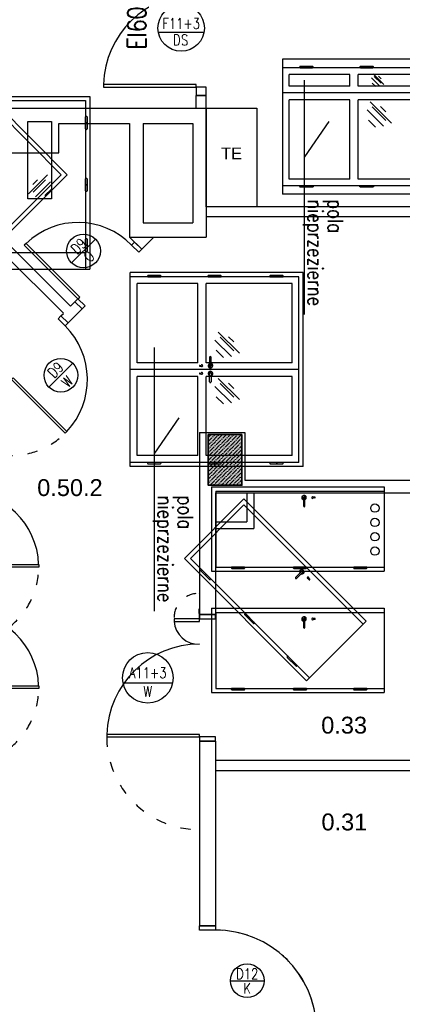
# Model space of a CAD drawing. Header units: millimetres. Extents: x 44889 to 52866, y -11417 to -4315.
# Tile 51 of 74: x 49304 to 49531, y -7214 to -6630. Entities that reach past the tile are written whole.
import ezdxf

# ---------------------------------------------------------------- set-up
doc = ezdxf.new("R2010")
doc.units = ezdxf.units.MM
doc.linetypes.add('Zestawienia drzwi i okien$0$ACAD_ISO03W100', pattern=[30, 12, -18])
doc.layers.get('0').update_dxf_attribs({"color": 9})
for name, color, linetype, lineweight in [('kreskowanie', 9, 'Continuous', 18), ('słupy gr0.7', 9, 'Continuous', 35), ('Zestawienia drzwi i okien$0$^ dymoszczelne', 251, 'Continuous', 25), ('Zestawienia drzwi i okien$0$^ elektryczne', 251, 'Continuous', 25)]:
    doc.layers.add(name, color=color, linetype=linetype, lineweight=lineweight)
for name, color, linetype in [('Podkład', 9, 'Continuous'), ('Zestawienia drzwi i okien$0$+ stolarka przekrój', 251, 'Continuous'), ('Zestawienia drzwi i okien$0$^ opisy p.poż.', 251, 'Continuous'), ('Zestawienia drzwi i okien$0$^ opisy stolarki zestawcze', 251, 'Continuous')]:
    doc.layers.add(name, color=color, linetype=linetype)
doc.layers.add('Zestawienia drzwi i okien$0$+ stolarka widok', color=251, linetype='Continuous', plot=False)
doc.layers.add('Zestawienia drzwi i okien$0$^ opis stolarki', color=251, linetype='Continuous', lineweight=25, plot=False)
doc.styles.get("Standard").update_dxf_attribs({"font": 'arial.ttf', "height": 15})
doc.styles.add('Zestawienia drzwi i okien$0$1.100', font='romans.shx', dxfattribs={"width": 0.8, "height": 16})
doc.styles.add('Zestawienia drzwi i okien$0$anka1', font='romans.shx', dxfattribs={"width": 0.8})

# ---------------------------------------------------------------- blocks, each defined once
blk = doc.blocks.new('słup 4')
at = {"layer": 'kreskowanie'}
h = blk.add_hatch(dxfattribs=at)
h.set_pattern_fill('ANSI36', color=256, style=0)
h.set_pattern_definition([(45, (-20, -40), (1.6838, 6.17393), [7.9375, -1.5875, 0, -1.5875])])
h.paths.add_polyline_path([(20, 20), (-20, 20), (-20, -40), (20, -40)])
at = {"layer": 'słupy gr0.7'}
blk.add_lwpolyline([(-20, -40), (20, -40), (20, 20), (-20, 20)], close=True, dxfattribs=at)
blk = doc.blocks.new('*U15825')
at = {"layer": 'Zestawienia drzwi i okien$0$+ stolarka przekrój'}
for points in [[(-50, -5), (-45, -5), (-45, 7), (-50, 7)], [(45, -5), (50, -5), (50, 7), (45, 7)], [(42, -95), (45, -95), (45, -5), (42, -5)]]:
    blk.add_lwpolyline(points, close=True, dxfattribs=at)
blk.add_arc((43.6, -6.3), 88.6, 179.1432, 268.9466, dxfattribs=at)
at = {"layer": 'Zestawienia drzwi i okien$0$+ stolarka widok'}
for p, q in [((-50, -117.9), (-50, -322.9)), ((-50, -117.9), (50, -117.9)), ((-45, -122.9), (-45, -322.9)), ((-45, -122.9), (45, -122.9)), ((45, -122.9), (45, -322.9)), ((50, -117.9), (50, -322.9)), ((46.6, -149.2), (45, -149.2)), ((46.6, -149.6), (45, -149.6)), ((46.6, -222.7), (45, -222.7)), ((46.6, -223.1), (45, -223.1)), ((-37.9, -240.4), (-37.9, -238.8)), ((-36.9, -240.4), (-36.9, -238.8)), ((46.6, -294.2), (45, -294.2)), ((46.6, -294.6), (45, -294.6)), ((-50, -322.9), (50, -322.9))]:
    blk.add_line(p, q, dxfattribs=at)
for points in [[(45.8, -157.4), (45.8, -157.4, -0.414214), (45, -156.6), (45, -142.2, -0.414214), (45.8, -141.4), (45.8, -141.4, -0.414214), (46.6, -142.2), (46.6, -156.6, -0.414214)], [(45.8, -230.9), (45.8, -230.9, -0.414214), (45, -230.1), (45, -215.7, -0.414214), (45.8, -214.9), (45.8, -214.9, -0.414214), (46.6, -215.7), (46.6, -230.1, -0.414214)], [(45.8, -302.4), (45.8, -302.4, -0.414214), (45, -301.6), (45, -287.2, -0.414214), (45.8, -286.4), (45.8, -286.4, -0.414214), (46.6, -287.2), (46.6, -301.6, -0.414214)]]:
    blk.add_lwpolyline(points, format="xyb", close=True, dxfattribs=at)
for points in [[(-37.4, -227.1), (-27.4, -227.1)], [(-27.4, -228.8), (-37.4, -228.8)]]:
    blk.add_lwpolyline(points, dxfattribs=at)
for centre in [(-24.9, -311.9), (-7.9, -311.9), (9.1, -311.9), (26.1, -311.9)]:
    blk.add_circle(centre, 5, dxfattribs=at)
for centre, radius, start, end in [((-37.4, -227.9), 2.5, 19.9502, 340.0498), ((-37.2, -227.4), 2.5, 19.9502, 340.0498), ((-37.4, -227.9), 0.853, 90, 270), ((-27.4, -227.9), 0.853, 270, 90), ((-37.4, -237.9), 1, 300, 240), ((-37.4, -240.4), 0.5, 180, 0)]:
    blk.add_arc(centre, radius, start, end, dxfattribs=at)
at = {"layer": 'Zestawienia drzwi i okien$0$^ opis stolarki', "ltscale": 0.1}
blk.add_line((-19.8, -40.4), (20.2, -40.4), dxfattribs=at)
blk.add_circle((0.2, -40.4), 20, dxfattribs=at)
at = {"layer": 'Zestawienia drzwi i okien$0$^ opis stolarki', "ltscale": 0.1, "char_height": 12.5, "attachment_point": 5, "rotation": 180, "line_spacing_factor": 0.8, "style": 'Zestawienia drzwi i okien$0$anka1'}
for s, insert in [('O', (0.2, -31.1)), ('D9', (0.2, -48.6))]:
    blk.add_mtext(s, dxfattribs=dict(at, insert=insert))
blk = doc.blocks.new('*U15962')
at = {"layer": 'Zestawienia drzwi i okien$0$+ stolarka przekrój'}
for points in [[(50, -5), (45, -5), (45, 7), (50, 7)], [(-42, -95), (-45, -95), (-45, -5), (-42, -5)]]:
    blk.add_lwpolyline(points, close=True, dxfattribs=at)
at = {"layer": 'Zestawienia drzwi i okien$0$+ stolarka przekrój', "linetype": 'Zestawienia drzwi i okien$0$ACAD_ISO03W100'}
blk.add_arc((-45, -5), 90, 180, 270, dxfattribs=at)
at = {"layer": 'Zestawienia drzwi i okien$0$+ stolarka przekrój'}
blk.add_arc((-45, -5), 90, 271.9102, 0, dxfattribs=at)
at = {"layer": 'Zestawienia drzwi i okien$0$+ stolarka widok'}
for p, q in [((-50, -300), (-50, -505)), ((50, -300), (-50, -300)), ((50, -300), (50, -505)), ((-45, -305), (-45, -505)), ((45, -305), (-45, -305)), ((45, -305), (45, -505)), ((-46.6, -331.3), (-45, -331.3)), ((-46.6, -331.7), (-45, -331.7)), ((-46.6, -404.8), (-45, -404.8)), ((-46.6, -405.2), (-45, -405.2)), ((36.9, -422.5), (36.9, -420.9)), ((37.9, -422.5), (37.9, -420.9)), ((-46.6, -476.3), (-45, -476.3)), ((-46.6, -476.7), (-45, -476.7)), ((50, -505), (-50, -505))]:
    blk.add_line(p, q, dxfattribs=at)
for points in [[(-45.8, -339.5), (-45.8, -339.5, 0.414214), (-45, -338.7), (-45, -324.3, 0.414214), (-45.8, -323.5), (-45.8, -323.5, 0.414214), (-46.6, -324.3), (-46.6, -338.7, 0.414214)], [(-45.8, -413), (-45.8, -413, 0.414214), (-45, -412.2), (-45, -397.8, 0.414214), (-45.8, -397), (-45.8, -397, 0.414214), (-46.6, -397.8), (-46.6, -412.2, 0.414214)], [(-45.8, -484.5), (-45.8, -484.5, 0.414214), (-45, -483.7), (-45, -469.3, 0.414214), (-45.8, -468.5), (-45.8, -468.5, 0.414214), (-46.6, -469.3), (-46.6, -483.7, 0.414214)]]:
    blk.add_lwpolyline(points, format="xyb", close=True, dxfattribs=at)
for points in [[(37.4, -409.1), (27.4, -409.1)], [(27.4, -410.9), (37.4, -410.9)]]:
    blk.add_lwpolyline(points, dxfattribs=at)
for centre, radius, start, end in [((37.2, -409.5), 2.5, 199.9502, 160.0498), ((37.4, -410), 2.5, 199.9502, 160.0498), ((27.4, -410), 0.853, 90, 270), ((37.4, -420), 1, 300, 240), ((37.4, -410), 0.853, 270, 90), ((37.4, -422.5), 0.5, 180, 0)]:
    blk.add_arc(centre, radius, start, end, dxfattribs=at)
at = {"layer": 'Zestawienia drzwi i okien$0$^ opis stolarki', "ltscale": 0.1}
blk.add_line((-20, -42.8), (20, -42.8), dxfattribs=at)
blk.add_circle((0, -42.8), 20, dxfattribs=at)
at = {"layer": 'Zestawienia drzwi i okien$0$^ opis stolarki', "ltscale": 0.1, "char_height": 12.5, "attachment_point": 5, "line_spacing_factor": 0.8, "style": 'Zestawienia drzwi i okien$0$anka1'}
for s, insert in [('D9', (0, -33.9)), ('W', (0, -53.5))]:
    blk.add_mtext(s, dxfattribs=dict(at, insert=insert))
blk = doc.blocks.new('*U15931')
at = {"layer": 'Zestawienia drzwi i okien$0$+ stolarka przekrój'}
blk.add_lwpolyline([(-42, -95), (-45, -95), (-45, -5), (-42, -5)], close=True, dxfattribs=at)
at = {"layer": 'Zestawienia drzwi i okien$0$+ stolarka przekrój', "linetype": 'Zestawienia drzwi i okien$0$ACAD_ISO03W100'}
blk.add_arc((-45, -5), 90, 180, 270, dxfattribs=at)
at = {"layer": 'Zestawienia drzwi i okien$0$+ stolarka przekrój'}
blk.add_arc((-45, -5), 90, 271.9102, 0, dxfattribs=at)
at = {"layer": 'Zestawienia drzwi i okien$0$+ stolarka widok'}
for p, q in [((-50, -300), (-50, -505)), ((50, -300), (-50, -300)), ((50, -300), (50, -505)), ((-45, -305), (-45, -505)), ((45, -305), (-45, -305)), ((45, -305), (45, -505)), ((-46.6, -331.3), (-45, -331.3)), ((-46.6, -331.7), (-45, -331.7)), ((-46.6, -404.8), (-45, -404.8)), ((-46.6, -405.2), (-45, -405.2)), ((36.9, -422.5), (36.9, -420.9)), ((37.9, -422.5), (37.9, -420.9)), ((-46.6, -476.3), (-45, -476.3)), ((-46.6, -476.7), (-45, -476.7)), ((50, -505), (-50, -505))]:
    blk.add_line(p, q, dxfattribs=at)
for points in [[(-45.8, -339.5), (-45.8, -339.5, 0.414214), (-45, -338.7), (-45, -324.3, 0.414214), (-45.8, -323.5), (-45.8, -323.5, 0.414214), (-46.6, -324.3), (-46.6, -338.7, 0.414214)], [(-45.8, -413), (-45.8, -413, 0.414214), (-45, -412.2), (-45, -397.8, 0.414214), (-45.8, -397), (-45.8, -397, 0.414214), (-46.6, -397.8), (-46.6, -412.2, 0.414214)], [(-45.8, -484.5), (-45.8, -484.5, 0.414214), (-45, -483.7), (-45, -469.3, 0.414214), (-45.8, -468.5), (-45.8, -468.5, 0.414214), (-46.6, -469.3), (-46.6, -483.7, 0.414214)]]:
    blk.add_lwpolyline(points, format="xyb", close=True, dxfattribs=at)
for points in [[(37.4, -409.1), (27.4, -409.1)], [(27.4, -410.9), (37.4, -410.9)]]:
    blk.add_lwpolyline(points, dxfattribs=at)
for centre in [(-26.1, -493.9), (-9.1, -493.9), (7.9, -493.9), (24.9, -493.9)]:
    blk.add_circle(centre, 5, dxfattribs=at)
for centre, radius, start, end in [((37.2, -409.5), 2.5, 199.9502, 160.0498), ((37.4, -410), 2.5, 199.9502, 160.0498), ((27.4, -410), 0.853, 90, 270), ((37.4, -420), 1, 300, 240), ((37.4, -410), 0.853, 270, 90), ((37.4, -422.5), 0.5, 180, 0)]:
    blk.add_arc(centre, radius, start, end, dxfattribs=at)
blk = doc.blocks.new('*U16276')
at = {"layer": 'Zestawienia drzwi i okien$0$+ stolarka przekrój'}
blk.add_lwpolyline([(65, -5), (60, -5), (60, 14), (65, 14)], close=True, dxfattribs=at)
at = {"layer": 'Zestawienia drzwi i okien$0$+ stolarka przekrój', "linetype": 'Zestawienia drzwi i okien$0$ACAD_ISO03W100'}
blk.add_arc((-59.6, -5.4), 119.6, 269.8291, 0.1709, dxfattribs=at)
at = {"layer": 'Zestawienia drzwi i okien$0$+ stolarka przekrój'}
blk.add_arc((-59.6, -5.4), 119.6, 271.2488, 0.1778, dxfattribs=at)
at = {"layer": 'Zestawienia drzwi i okien$0$^ opis stolarki'}
blk.add_line((0, -22.7), (0, -62.7), dxfattribs=at)
blk.add_circle((0, -42.7), 20, dxfattribs=at)
at = {"layer": 'Zestawienia drzwi i okien$0$^ opis stolarki', "ltscale": 0.1, "char_height": 12.5, "attachment_point": 5, "rotation": 270, "style": 'Zestawienia drzwi i okien$0$anka1'}
for s, insert in [('D12', (8.2, -42.7)), ('K', (-9.1, -42.7))]:
    blk.add_mtext(s, dxfattribs=dict(at, insert=insert))
blk = doc.blocks.new('*U16136')
at = {"layer": 'Zestawienia drzwi i okien$0$+ stolarka przekrój'}
for points in [[(80, -5), (90, -5), (90, 7), (80, 7)], [(77, -115), (80, -115), (80, -5), (77, -5)]]:
    blk.add_lwpolyline(points, close=True, dxfattribs=at)
blk.add_arc((80, -5), 110, 180, 268.4372, dxfattribs=at)
at = {"layer": 'Zestawienia drzwi i okien$0$^ dymoszczelne', "ltscale": 0.1}
blk.add_line((15.2, 4.3), (15.2, -49.7), dxfattribs=at)
blk.add_circle((10, -22.7), 27.5, dxfattribs=at)
at = {"layer": 'Zestawienia drzwi i okien$0$^ dymoszczelne', "ltscale": 0.1, "insert": (24.1, -27.7), "char_height": 12.5, "attachment_point": 5, "rotation": 90, "line_spacing_factor": 0.8, "style": 'Zestawienia drzwi i okien$0$anka1'}
blk.add_mtext('D', dxfattribs=at)
at = {"layer": 'Zestawienia drzwi i okien$0$^ opis stolarki', "ltscale": 0.1, "char_height": 12.5, "attachment_point": 5, "rotation": 90, "line_spacing_factor": 0.8, "style": 'Zestawienia drzwi i okien$0$anka1'}
for s, insert in [('F11+3', (4.7, -22.7)), ('S', (24.1, -18.7))]:
    blk.add_mtext(s, dxfattribs=dict(at, insert=insert))
at = {"layer": 'Zestawienia drzwi i okien$0$^ opisy p.poż.', "ltscale": 0.1, "insert": (10, -75.3), "char_height": 22, "attachment_point": 5, "rotation": 180, "style": 'Zestawienia drzwi i okien$0$anka1'}
blk.add_mtext('EI60', dxfattribs=at)
blk = doc.blocks.new('*U15380')
for p, q in [((-17.2, -9.5), (8, 15.7)), ((-11.6, 2.8), (-5.4, 9.1)), ((-11.1, -7.2), (5.1, 9)), ((-7.7, -13.4), (11.9, 6.2)), ((4.5, -11.8), (13, -3.3))]:
    blk.add_line(p, q)
blk = doc.blocks.new('*U15691')
at = {"layer": 'Zestawienia drzwi i okien$0$+ stolarka widok'}
for p, q in [((-115.1, -300), (-115.1, -505)), ((114.9, -300), (-115.1, -300)), ((114.9, -300), (114.9, -505)), ((-110.1, -305), (-110.1, -505)), ((109.9, -305), (-110.1, -305)), ((-102.1, -313), (-102.1, -415)), ((-8.1, -313), (-102.1, -313)), ((-8.1, -313), (-8.1, -415)), ((-0.1, -305), (-0.1, -505)), ((101.9, -313), (7.9, -313)), ((7.9, -313), (7.9, -415)), ((101.9, -313), (101.9, -415)), ((109.9, -305), (109.9, -505)), ((-111.7, -331.3), (-110.1, -331.3)), ((-111.7, -331.7), (-110.1, -331.7)), ((109.9, -331.3), (111.5, -331.3)), ((109.9, -331.7), (111.5, -331.7)), ((-111.7, -404.8), (-110.1, -404.8)), ((-111.7, -405.2), (-110.1, -405.2)), ((109.9, -404.8), (111.5, -404.8)), ((109.9, -405.2), (111.5, -405.2)), ((-8.1, -415), (-102.1, -415)), ((101.9, -415), (7.9, -415)), ((-102.1, -425), (-102.1, -497)), ((-8.1, -425), (-102.1, -425)), ((-8.1, -425), (-8.1, -497)), ((-5.2, -422.5), (-5.2, -420.9)), ((-4.2, -422.5), (-4.2, -420.9)), ((3.9, -422.5), (3.9, -420.9)), ((4.9, -422.5), (4.9, -420.9)), ((7.9, -425), (7.9, -497)), ((101.9, -425), (7.9, -425)), ((101.9, -425), (101.9, -497)), ((-111.7, -476.3), (-110.1, -476.3)), ((-111.7, -476.7), (-110.1, -476.7)), ((109.9, -476.3), (111.5, -476.3)), ((109.9, -476.7), (111.5, -476.7)), ((-8.1, -497), (-102.1, -497)), ((101.9, -497), (7.9, -497)), ((114.9, -505), (-115.1, -505))]:
    blk.add_line(p, q, dxfattribs=at)
for points in [[(-110.9, -339.5), (-110.9, -339.5, 0.414214), (-110.1, -338.7), (-110.1, -324.3, 0.414214), (-110.9, -323.5), (-110.9, -323.5, 0.414214), (-111.7, -324.3), (-111.7, -338.7, 0.414214)], [(110.7, -339.5), (110.7, -339.5, 0.414214), (111.5, -338.7), (111.5, -324.3, 0.414214), (110.7, -323.5), (110.7, -323.5, 0.414214), (109.9, -324.3), (109.9, -338.7, 0.414214)], [(-110.9, -413), (-110.9, -413, 0.414214), (-110.1, -412.2), (-110.1, -397.8, 0.414214), (-110.9, -397), (-110.9, -397, 0.414214), (-111.7, -397.8), (-111.7, -412.2, 0.414214)], [(110.7, -413), (110.7, -413, 0.414214), (111.5, -412.2), (111.5, -397.8, 0.414214), (110.7, -397), (110.7, -397, 0.414214), (109.9, -397.8), (109.9, -412.2, 0.414214)], [(-110.9, -484.5), (-110.9, -484.5, 0.414214), (-110.1, -483.7), (-110.1, -469.3, 0.414214), (-110.9, -468.5), (-110.9, -468.5, 0.414214), (-111.7, -469.3), (-111.7, -483.7, 0.414214)], [(110.7, -484.5), (110.7, -484.5, 0.414214), (111.5, -483.7), (111.5, -469.3, 0.414214), (110.7, -468.5), (110.7, -468.5, 0.414214), (109.9, -469.3), (109.9, -483.7, 0.414214)]]:
    blk.add_lwpolyline(points, format="xyb", close=True, dxfattribs=at)
for points in [[(-4.7, -409.1), (-14.7, -409.1)], [(-14.7, -410.9), (-4.7, -410.9)], [(4.4, -409.1), (14.4, -409.1)], [(14.4, -410.9), (4.4, -410.9)]]:
    blk.add_lwpolyline(points, dxfattribs=at)
for centre, radius, start, end in [((-4.9, -409.5), 2.5, 199.9502, 160.0498), ((-4.7, -410), 2.5, 199.9502, 160.0498), ((4.4, -410), 2.5, 19.9502, 340.0498), ((4.7, -409.5), 2.5, 19.9502, 340.0498), ((-14.7, -410), 0.853, 90, 270), ((-4.7, -420), 1, 300, 240), ((-4.7, -410), 0.853, 270, 90), ((4.4, -420), 1, 300, 240), ((4.4, -410), 0.853, 90, 270), ((14.4, -410), 0.853, 270, 90), ((-4.7, -422.5), 0.5, 180, 0), ((4.4, -422.5), 0.5, 180, 0)]:
    blk.add_arc(centre, radius, start, end, dxfattribs=at)
at = {"layer": 'Zestawienia drzwi i okien$0$^ opisy stolarki zestawcze'}
for p, q in [((57, -447.2), (98.9, -476.2)), ((286.1, -476.2), (-26.5, -476.2))]:
    blk.add_line(p, q, dxfattribs=at)
at = {"layer": 'Zestawienia drzwi i okien$0$+ stolarka widok'}
for p in [(-27.5, -391.2), (27.5, -391.2)]:
    blk.add_blockref('*U15380', p, dxfattribs=at)
at = {"layer": 'Zestawienia drzwi i okien$0$^ opisy stolarki zestawcze', "insert": (149.2, -454.4), "char_height": 18, "attachment_point": 4, "line_spacing_factor": 0.8, "style": 'Zestawienia drzwi i okien$0$1.100'}
blk.add_mtext('\\A1;pola\\Pnieprzezierne', dxfattribs=at)
blk = doc.blocks.new('*U16207')
at = {"layer": 'Zestawienia drzwi i okien$0$+ stolarka przekrój', "linetype": 'Zestawienia drzwi i okien$0$ACAD_ISO03W100'}
blk.add_line((165, -5), (55, -5), dxfattribs=at)
at = {"layer": 'Zestawienia drzwi i okien$0$+ stolarka przekrój'}
for points in [[(-60, -5), (-55, -5), (-55, 11), (-60, 11)], [(55, -5), (60, -5), (60, 11), (55, 11)], [(52, -115), (55, -115), (55, -5), (52, -5)]]:
    blk.add_lwpolyline(points, close=True, dxfattribs=at)
blk.add_arc((54.6, -5.4), 109.6, 179.7766, 268.6654, dxfattribs=at)
at = {"layer": 'Zestawienia drzwi i okien$0$+ stolarka przekrój', "linetype": 'Zestawienia drzwi i okien$0$ACAD_ISO03W100'}
blk.add_arc((55.4, -5.4), 109.6, 269.7832, 0.2168, dxfattribs=at)
at = {"layer": 'Zestawienia drzwi i okien$0$+ stolarka widok'}
for p, q in [((-60, -300), (-60, -505)), ((-60, -300), (60, -300)), ((60, -300), (60, -505)), ((-55, -305), (-55, -505)), ((-55, -305), (55, -305)), ((55, -305), (55, -505)), ((56.6, -331.3), (55, -331.3)), ((56.6, -331.7), (55, -331.7)), ((56.6, -404.8), (55, -404.8)), ((56.6, -405.2), (55, -405.2)), ((-47.9, -422.5), (-47.9, -420.9)), ((-46.9, -422.5), (-46.9, -420.9)), ((56.6, -476.3), (55, -476.3)), ((56.6, -476.7), (55, -476.7)), ((-55, -485), (55, -485)), ((-60, -505), (60, -505))]:
    blk.add_line(p, q, dxfattribs=at)
for points in [[(55.8, -339.5), (55.8, -339.5, -0.414214), (55, -338.7), (55, -324.3, -0.414214), (55.8, -323.5), (55.8, -323.5, -0.414214), (56.6, -324.3), (56.6, -338.7, -0.414214)], [(55.8, -413), (55.8, -413, -0.414214), (55, -412.2), (55, -397.8, -0.414214), (55.8, -397), (55.8, -397, -0.414214), (56.6, -397.8), (56.6, -412.2, -0.414214)], [(55.8, -484.5), (55.8, -484.5, -0.414214), (55, -483.7), (55, -469.3, -0.414214), (55.8, -468.5), (55.8, -468.5, -0.414214), (56.6, -469.3), (56.6, -483.7, -0.414214)]]:
    blk.add_lwpolyline(points, format="xyb", close=True, dxfattribs=at)
blk.add_lwpolyline([(-13.6, -330), (14.4, -330), (14.4, -421.6), (-13.6, -421.6)], close=True, dxfattribs=at)
for points in [[(-47.4, -409.1), (-37.4, -409.1)], [(-37.4, -410.9), (-47.4, -410.9)]]:
    blk.add_lwpolyline(points, dxfattribs=at)
for centre, radius, start, end in [((-47.4, -410), 2.5, 19.9502, 340.0498), ((-47.2, -409.5), 2.5, 19.9502, 340.0498), ((-47.4, -420), 1, 300, 240), ((-47.4, -410), 0.853, 90, 270), ((-37.4, -410), 0.853, 270, 90), ((-47.4, -422.5), 0.5, 180, 0)]:
    blk.add_arc(centre, radius, start, end, dxfattribs=at)
at = {"layer": 'Zestawienia drzwi i okien$0$^ elektryczne'}
blk.add_line((-27.3, -39.8), (27.3, -39.8), dxfattribs=at)
blk.add_circle((0, -42.7), 27.5, dxfattribs=at)
at = {"layer": 'Zestawienia drzwi i okien$0$+ stolarka widok', "xscale": 0.9000000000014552, "yscale": 0.9000000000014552, "zscale": 0.9000000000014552}
blk.add_blockref('*U15380', (2.6, -407), dxfattribs=at)
at = {"layer": 'Zestawienia drzwi i okien$0$^ elektryczne', "ltscale": 0.1, "insert": (9.8, -49.5), "char_height": 12.5, "attachment_point": 5, "style": 'Zestawienia drzwi i okien$0$anka1'}
blk.add_mtext('R Z', dxfattribs=at)
at = {"layer": 'Zestawienia drzwi i okien$0$^ opis stolarki', "ltscale": 0.1, "char_height": 12.5, "attachment_point": 5, "style": 'Zestawienia drzwi i okien$0$anka1'}
for s, insert in [('D11', (0, -30.6)), ('GK W', (-4.5, -49.6))]:
    blk.add_mtext(s, dxfattribs=dict(at, insert=insert))
blk = doc.blocks.new('*U16067')
at = {"layer": 'Zestawienia drzwi i okien$0$+ stolarka widok'}
for p, q in [((-75, -295), (-75, -505)), ((85, -295), (85, -505)), ((-65, -305), (-65, -505)), ((-57, -313), (-57, -415)), ((-43, -313), (-43, -415)), ((-35, -305), (-35, -505)), ((-27, -313), (-27, -415)), ((67, -313), (67, -415)), ((75, -305), (75, -505)), ((-66.6, -404.8), (-65, -404.8)), ((-66.6, -405.2), (-65, -405.2)), ((76.6, -404.8), (75, -404.8)), ((76.6, -405.2), (75, -405.2)), ((-43, -415), (-57, -415)), ((67, -415), (-27, -415)), ((-57, -425), (-57, -497)), ((-43, -425), (-57, -425)), ((-43, -425), (-43, -497)), ((-27, -425), (-27, -497)), ((67, -425), (-27, -425)), ((67, -425), (67, -497)), ((-66.6, -476.3), (-65, -476.3)), ((-66.6, -476.7), (-65, -476.7)), ((76.6, -476.3), (75, -476.3)), ((76.6, -476.7), (75, -476.7)), ((-43, -497), (-57, -497)), ((67, -497), (-27, -497)), ((-75, -505), (85, -505))]:
    blk.add_line(p, q, dxfattribs=at)
for points in [[(-65.8, -413), (-65.8, -413, 0.414214), (-65, -412.2), (-65, -397.8, 0.414214), (-65.8, -397), (-65.8, -397, 0.414214), (-66.6, -397.8), (-66.6, -412.2, 0.414214)], [(75.8, -413), (75.8, -413, -0.414214), (75, -412.2), (75, -397.8, -0.414214), (75.8, -397), (75.8, -397, -0.414214), (76.6, -397.8), (76.6, -412.2, -0.414214)], [(-65.8, -484.5), (-65.8, -484.5, 0.414214), (-65, -483.7), (-65, -469.3, 0.414214), (-65.8, -468.5), (-65.8, -468.5, 0.414214), (-66.6, -469.3), (-66.6, -483.7, 0.414214)], [(75.8, -484.5), (75.8, -484.5, -0.414214), (75, -483.7), (75, -469.3, -0.414214), (75.8, -468.5), (75.8, -468.5, -0.414214), (76.6, -469.3), (76.6, -483.7, -0.414214)]]:
    blk.add_lwpolyline(points, format="xyb", close=True, dxfattribs=at)
at = {"layer": 'Zestawienia drzwi i okien$0$^ opisy stolarki zestawcze'}
for p, q in [((-1.2, -449.8), (40.7, -478.8)), ((227.8, -478.8), (-50.4, -478.8))]:
    blk.add_line(p, q, dxfattribs=at)
at = {"layer": 'Zestawienia drzwi i okien$0$+ stolarka widok', "xscale": 0.5, "yscale": 0.5, "zscale": 0.5}
blk.add_blockref('*U15380', (-49.1, -392.4), dxfattribs=at)
at = {"layer": 'Zestawienia drzwi i okien$0$+ stolarka widok'}
blk.add_blockref('*U15380', (-7.4, -391.2), dxfattribs=at)
at = {"layer": 'Zestawienia drzwi i okien$0$^ opisy stolarki zestawcze', "insert": (91, -456.9), "char_height": 18, "attachment_point": 4, "line_spacing_factor": 0.8, "style": 'Zestawienia drzwi i okien$0$1.100'}
blk.add_mtext('\\A1;pola\\Pnieprzezierne', dxfattribs=at)
blk = doc.blocks.new('*U16106')
at = {"layer": 'Zestawienia drzwi i okien$0$+ stolarka przekrój', "linetype": 'Zestawienia drzwi i okien$0$ACAD_ISO03W100'}
blk.add_line((-70, -5), (-100, -6.2), dxfattribs=at)
at = {"layer": 'Zestawienia drzwi i okien$0$+ stolarka przekrój'}
for points in [[(-75, -5), (-70, -5), (-70, 14), (-75, 14)], [(70, -5), (75, -5), (75, 14), (70, 14)], [(-70, -35), (-67, -35), (-67, -5), (-70, -5)], [(67, -115), (70, -115), (70, -5), (67, -5)]]:
    blk.add_lwpolyline(points, close=True, dxfattribs=at)
at = {"layer": 'Zestawienia drzwi i okien$0$+ stolarka przekrój', "linetype": 'Zestawienia drzwi i okien$0$ACAD_ISO03W100'}
blk.add_lwpolyline([(70, -5), (180, -5, -0.414477), (70, -115, -0.515821)], format="xyb", dxfattribs=at)
blk.add_arc((-71.4, -6.5), 28.6, 185.3728, 275.1624, dxfattribs=at)
at = {"layer": 'Zestawienia drzwi i okien$0$+ stolarka przekrój'}
for centre, radius, start, end in [((-68.6, -6.4), 28.6, 273.2396, 2.8025), ((70, -5), 110, 180, 268.4372)]:
    blk.add_arc(centre, radius, start, end, dxfattribs=at)
at = {"layer": 'Zestawienia drzwi i okien$0$^ opis stolarki', "ltscale": 0.1}
blk.add_line((5.9, -95.7), (5.9, -36.9), dxfattribs=at)
blk.add_circle((0, -66.3), 30, dxfattribs=at)
at = {"layer": 'Zestawienia drzwi i okien$0$^ opis stolarki', "ltscale": 0.1, "char_height": 12.5, "attachment_point": 5, "rotation": 90, "line_spacing_factor": 0.8, "style": 'Zestawienia drzwi i okien$0$anka1'}
for s, insert in [('A11+3', (-6, -66.3)), ('W', (16.1, -66.3))]:
    blk.add_mtext(s, dxfattribs=dict(at, insert=insert))
blk = doc.blocks.new('*U16115')
at = {"layer": 'Zestawienia drzwi i okien$0$+ stolarka przekrój'}
blk.add_lwpolyline([(-42, -95), (-45, -95), (-45, -5), (-42, -5)], close=True, dxfattribs=at)
at = {"layer": 'Zestawienia drzwi i okien$0$+ stolarka przekrój', "linetype": 'Zestawienia drzwi i okien$0$ACAD_ISO03W100'}
blk.add_arc((-45, -5), 90, 180, 270, dxfattribs=at)
at = {"layer": 'Zestawienia drzwi i okien$0$+ stolarka przekrój'}
blk.add_arc((-45, -5), 90, 271.9102, 0, dxfattribs=at)
at = {"layer": 'Zestawienia drzwi i okien$0$+ stolarka widok'}
for p, q in [((-50, -300), (-50, -505)), ((50, -300), (-50, -300)), ((50, -300), (50, -505)), ((-45, -305), (-45, -505)), ((45, -305), (-45, -305)), ((45, -305), (45, -505)), ((-46.6, -331.3), (-45, -331.3)), ((-46.6, -331.7), (-45, -331.7)), ((-46.6, -404.8), (-45, -404.8)), ((-46.6, -405.2), (-45, -405.2)), ((36.9, -422.5), (36.9, -420.9)), ((37.9, -422.5), (37.9, -420.9)), ((-46.6, -476.3), (-45, -476.3)), ((-46.6, -476.7), (-45, -476.7)), ((50, -505), (-50, -505))]:
    blk.add_line(p, q, dxfattribs=at)
for points in [[(-45.8, -339.5), (-45.8, -339.5, 0.414214), (-45, -338.7), (-45, -324.3, 0.414214), (-45.8, -323.5), (-45.8, -323.5, 0.414214), (-46.6, -324.3), (-46.6, -338.7, 0.414214)], [(-45.8, -413), (-45.8, -413, 0.414214), (-45, -412.2), (-45, -397.8, 0.414214), (-45.8, -397), (-45.8, -397, 0.414214), (-46.6, -397.8), (-46.6, -412.2, 0.414214)], [(-45.8, -484.5), (-45.8, -484.5, 0.414214), (-45, -483.7), (-45, -469.3, 0.414214), (-45.8, -468.5), (-45.8, -468.5, 0.414214), (-46.6, -469.3), (-46.6, -483.7, 0.414214)]]:
    blk.add_lwpolyline(points, format="xyb", close=True, dxfattribs=at)
for points in [[(37.4, -409.1), (27.4, -409.1)], [(27.4, -410.9), (37.4, -410.9)]]:
    blk.add_lwpolyline(points, dxfattribs=at)
for centre, radius, start, end in [((37.2, -409.5), 2.5, 199.9502, 160.0498), ((37.4, -410), 2.5, 199.9502, 160.0498), ((27.4, -410), 0.853, 90, 270), ((37.4, -420), 1, 300, 240), ((37.4, -410), 0.853, 270, 90), ((37.4, -422.5), 0.5, 180, 0)]:
    blk.add_arc(centre, radius, start, end, dxfattribs=at)

msp = doc.modelspace()

# ---------------------------------------------------------------- hatches: boundary and pattern name
at = {"layer": 'Podkład'}
h = msp.add_hatch(dxfattribs=at)
h.set_pattern_fill('ANSI36', color=256, scale=0.5, style=0)
h.set_pattern_definition([(45, (44431.0084, -9527.6914), (0.841899, 3.08696304), [3.96875, -0.79375, 0, -0.79375])])
h.paths.add_polyline_path([(48906.02, -7126.13), (48926.02, -7126.13), (48926.02, -7096.13), (48906.02, -7096.13)])
h.paths.add_polyline_path([(49056.02, -6906.13), (49076.02, -6906.13), (49076.02, -6876.13), (49056.02, -6876.13)])
h.paths.add_polyline_path([(49416.02, -6906.13), (49436.02, -6906.13), (49436.02, -6876.13), (49416.02, -6876.13)])

# ---------------------------------------------------------------- linework, layer by layer
for p, q in [((49408.83, -6682.61), (49408.83, -6675.11)), ((49414.83, -6675.11), (49408.83, -6675.11)), ((49414.83, -6682.61), (49414.83, -6675.11)), ((49291.58, -6682.61), (49414.83, -6682.61)), ((49414.83, -6682.61), (49414.83, -6759.11)), ((49327.33, -6691.61), (49369.39, -6691.61)), ((49327.33, -6709.11), (49327.33, -6691.61)), ((49369.39, -6691.61), (49369.39, -6759.11)), ((49377.39, -6691.61), (49406.83, -6691.61)), ((49377.39, -6691.61), (49377.39, -6750.61)), ((49406.83, -6691.61), (49406.83, -6750.61)), ((49291.33, -6709.11), (49327.33, -6709.11)), ((49583.83, -6741.11), (49414.83, -6741.11)), ((49577.83, -6747.11), (49414.83, -6747.11)), ((49377.39, -6750.61), (49406.83, -6750.61)), ((49369.39, -6759.11), (49376.57, -6766.29)), ((49369.39, -6759.11), (49414.83, -6759.11)), ((49376.57, -6766.29), (49383.74, -6759.11)), ((49297.41, -6763.06), (49334.36, -6800.01)), ((49294.63, -6768.77), (49330.28, -6804.11)), ((49334.36, -6800.01), (49336.97, -6797.4)), ((49336.97, -6797.4), (49341.21, -6801.64)), ((49328.7, -6805.67), (49330.12, -6804.25)), ((49332.95, -6809.91), (49328.7, -6805.67)), ((49332.95, -6809.91), (49341.21, -6801.64)), ((49410.83, -6874.88), (49410.83, -6982.86)), ((49410.83, -6874.88), (49437.77, -6874.88)), ((49437.77, -6874.88), (49437.77, -6903.11)), ((49437.77, -6903.11), (49664.33, -6903.11)), ((49420.33, -6910.61), (49420.33, -6982.86)), ((49420.33, -6910.61), (49636.33, -6910.61)), ((49439.01, -6910.61), (49439.01, -6927.86)), ((49443.01, -6910.61), (49443.01, -6931.86)), ((49420.33, -6927.86), (49439.01, -6927.86)), ((49420.33, -6931.86), (49443.01, -6931.86)), ((49410.83, -6982.86), (49420.33, -6982.86)), ((49410.83, -7057.86), (49410.83, -7167.38)), ((49420.33, -7057.86), (49410.83, -7057.86)), ((49420.33, -7057.86), (49420.33, -7167.38)), ((49606.33, -7069.43), (49420.33, -7069.43)), ((49606.33, -7075.43), (49420.33, -7075.43)), ((49420.33, -7167.38), (49410.83, -7167.38))]:
    msp.add_line(p, q, dxfattribs=at)
for points in [[(49414.83, -6682.61), (49444.83, -6682.61), (49444.83, -6741.11), (49414.83, -6741.11)], [(49416.02, -6906.13), (49436.02, -6906.13), (49436.02, -6876.13), (49416.02, -6876.13)]]:
    msp.add_lwpolyline(points, close=True, dxfattribs=at)

# ---------------------------------------------------------------- block references
at = {"layer": 'Podkład', "xscale": 0.5, "yscale": 0.5, "zscale": 0.5}
msp.add_blockref('*U16207', (49315.83, -6525.61), dxfattribs=at)
for name, p, rotation in [('*U16136', (49411.33, -6630.11), 270), ('*U16067', (49712.52, -6691.12), 270), ('*U15825', (49356.42, -6781.49), 224.999999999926), ('*U15691', (49622.29, -6837.68), 270), ('*U15962', (49313.5, -6825.82), 44.99999999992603), ('słup 4', (49426.02, -6896.13), 180), ('*U15931', (49267.97, -6932.16), 90), ('*U16106', (49413.33, -7020.36), 270), ('*U16115', (49267.97, -7004.12), 90), ('*U16276', (49417.82, -7199.91), 90)]:
    msp.add_blockref(name, p, dxfattribs=dict(at, rotation=rotation))

# ---------------------------------------------------------------- texts
at = {"layer": 'Podkład', "attachment_point": 5}
for s, insert, char_height in [('TE', (49429.9, -6709.44), 7), ('0.50.2', (49334.01, -6907.64), 10), ('0.33', (49496.65, -7048.46), 10), ('0.31', (49496.79, -7105.87), 10)]:
    msp.add_mtext(s, dxfattribs=dict(at, insert=insert, char_height=char_height))

doc.saveas('drawing.dxf')
